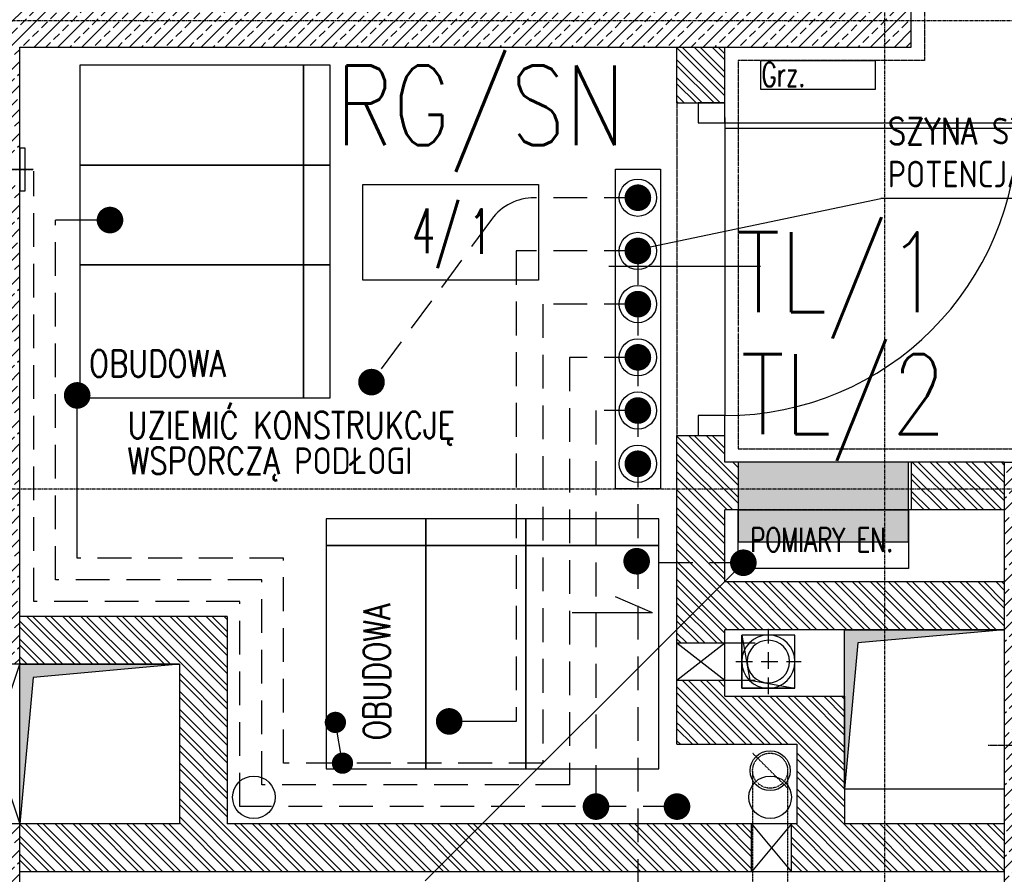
# Model space of a CAD drawing. Header units: inches. Extents: x 788 to 26783, y -4103 to 21.
# Tile 56 of 101: x 21491 to 21861, y -3323 to -3001. Entities that reach past the tile are written whole.
import ezdxf
from ezdxf.enums import TextEntityAlignment as Align

# ---------------------------------------------------------------- set-up
doc = ezdxf.new("R2010")
doc.units = ezdxf.units.IN
doc.header["$MEASUREMENT"] = 0
for name, pattern in [('CENTER', [2, 1.25, -0.25, 0.25, -0.25]), ('DASHDOT', [1, 0.5, -0.25, 0, -0.25]), ('DASHED', [0.75, 0.5, -0.25]), ('DASHED2', [0.375, 0.25, -0.125]), ('DIVIDE', [31.75, 12.7, -6.35, 0, -6.35, 0, -6.35]), ('HIDDEN', [9.525, 6.35, -3.175])]:
    doc.linetypes.add(name, pattern=pattern)
for name, color, linetype in [('Drz---drzwi', 5, 'Continuous'), ('E135', 6, 'Continuous'), ('E35', 6, 'Continuous'), ('E50', 3, 'Continuous'), ('Ins-co', 2, 'Continuous'), ('Ins-el', 232, 'Continuous'), ('Ins-el-opis', 232, 'Continuous'), ('Ins-went', 141, 'Continuous'), ('m-went-wywiew', 1, 'Continuous'), ('Opis-pom', 6, 'Continuous'), ('Opis_pom_ramka', 6, 'Continuous'), ('Os-osie glowne', 1, 'CENTER'), ('Sc-beton', 7, 'Continuous'), ('Sc-beton-hatch', 86, 'Continuous'), ('Sc-cegla pustak', 42, 'Continuous'), ('Sc-cegla pustak-hatch', 8, 'Continuous'), ('Sc-nadproza kon', 5, 'DASHED2'), ('Suf-widok', 8, 'Continuous'), ('W-idok', 8, 'Continuous'), ('W-idok nad', 5, 'DASHED2'), ('W-otwor-strop', 1, 'Continuous'), ('W-otwor-strop-nad', 126, 'DASHED2'), ('W-przebicia-ściany', 223, 'Continuous')]:
    doc.layers.add(name, color=color, linetype=linetype)
doc.styles.add('KA wymiar', font='romans.shx', dxfattribs={"width": 0.6})
doc.styles.add('ROMANS', font='romans', dxfattribs={"width": 0.85})
pattern_1 = [(45, (-29453.0206, 59998.92), (-4.49012806, 4.49012806), []), (45, (-29448.5305, 59998.92), (-4.49012806, 4.49012806), [3.175, -1.5875])]
pattern_2 = [(135, (-29453.0206, 59998.92), (-3.36759605, -3.36759605), []), (135, (-29453.0206, 60001.165), (-3.36759605, -3.36759605), [])]

# ---------------------------------------------------------------- blocks, each defined once
blk = doc.blocks.new('_KFJHKGJKHUJ')
at = {"ltscale": 7}
for p, q in [((10, -7.5), (120, -7.5)), ((10, -9.5), (119.98, -9.5)), ((23.36, -61.5), (-33.64, -61.5))]:
    blk.add_line(p, q, dxfattribs=at)
for points in [[(0, 0), (0, -7.5), (10, -7.5), (10, 0)], [(0, -117.5), (0, -125), (10, -125), (10, -117.5)]]:
    blk.add_lwpolyline(points, close=True, dxfattribs=at)
blk.add_lwpolyline([(10, -5.5), (10, -117.5)], dxfattribs=at)
blk.add_arc((10, -7.5), 110, 270, 0)
blk = doc.blocks.new('_adfigjdfljflh')
at = {"layer": 'W-idok'}
for p, q in [((-121.58, 0.41), (-119.58, 0.41)), ((-119.58, 0.41), (-119.58, -12.59)), ((-7.58, 0.41), (-9.58, 0.41)), ((-9.58, 0.41), (-9.58, -12.59)), ((-64.58, -50.39), (-64.58, -9.59)), ((-119.58, -12.59), (-119.58, -15.09)), ((-109.58, -12.59), (-119.58, -12.59)), ((-119.28, -14.79), (-119.28, -12.89)), ((-119.28, -12.89), (-109.88, -12.89)), ((-117.58, -14.79), (-119.28, -14.79)), ((-117.58, -15.09), (-117.58, -14.79)), ((-109.88, -12.89), (-109.88, -22.29)), ((-109.58, -22.59), (-109.58, -12.59)), ((-19.58, -12.59), (-19.58, -25.49)), ((-9.58, -12.59), (-19.58, -12.59)), ((-19.28, -25.19), (-19.28, -12.89)), ((-19.28, -12.89), (-9.88, -12.89)), ((-9.88, -14.79), (-11.58, -14.79)), ((-11.58, -14.79), (-11.58, -15.09)), ((-9.88, -12.89), (-9.88, -14.79)), ((-9.58, -15.09), (-9.58, -12.59)), ((-119.58, -15.09), (-117.58, -15.09)), ((-11.58, -15.09), (-9.58, -15.09)), ((-109.88, -19.59), (-163.08, -19.59)), ((-109.88, -20.69), (-159.58, -20.69)), ((-159.58, -20.69), (-159.58, -31.09)), ((-19.58, -19.59), (-109.58, -19.59)), ((-109.58, -19.59), (-19.58, -19.59)), ((-19.58, -20.69), (-109.58, -20.69)), ((-19.28, -19.59), (-7.58, -19.59)), ((-9.58, -20.69), (-19.28, -20.69)), ((-9.58, -31.09), (-9.58, -20.69)), ((1.92, -47.59), (1.92, -19.59)), ((-149.08, -23.29), (-159.08, -23.29)), ((-159.08, -23.29), (-159.08, -26.79)), ((-158.98, -23.39), (-149.08, -23.39)), ((-158.98, -26.69), (-158.98, -23.39)), ((-149.08, -23.39), (-149.08, -23.29)), ((-117.58, -22.29), (-117.58, -22.59)), ((-109.88, -22.29), (-117.58, -22.29)), ((-117.58, -22.59), (-109.58, -22.59)), ((-64.58, -23.29), (-113.08, -23.29)), ((-113.08, -23.29), (-113.08, -26.79)), ((-64.58, -24.16), (-113.08, -24.16)), ((-64.58, -25.04), (-113.08, -25.04)), ((-64.58, -26.79), (-64.58, -23.29)), ((-19.58, -25.49), (-18.18, -25.49)), ((-17.88, -25.19), (-19.28, -25.19)), ((-18.18, -25.49), (-18.18, -31.09)), ((-17.88, -30.79), (-17.88, -25.19)), ((-159.08, -26.79), (-149.08, -26.79)), ((-149.08, -27.29), (-159.08, -27.29)), ((-159.08, -27.29), (-159.08, -30.79)), ((-149.08, -26.69), (-158.98, -26.69)), ((-158.98, -27.39), (-149.08, -27.39)), ((-158.98, -30.69), (-158.98, -27.39)), ((-149.08, -26.79), (-149.08, -26.69)), ((-149.08, -27.39), (-149.08, -27.29)), ((-64.58, -25.91), (-113.08, -25.91)), ((-113.08, -26.79), (-64.58, -26.79)), ((-19.58, -27.29), (-68.08, -27.29)), ((-68.08, -27.29), (-68.08, -30.79)), ((-19.58, -28.16), (-68.08, -28.16)), ((-19.58, -29.04), (-68.08, -29.04)), ((-19.58, -30.79), (-19.58, -27.29)), ((-159.58, -31.09), (-18.18, -31.09)), ((-159.08, -30.79), (-149.08, -30.79)), ((-149.08, -30.69), (-158.98, -30.69)), ((-149.08, -30.79), (-149.08, -30.69)), ((-19.58, -29.91), (-68.08, -29.91)), ((-68.08, -30.79), (-19.58, -30.79)), ((-18.18, -31.09), (-17.58, -31.09)), ((-17.58, -30.79), (-17.88, -30.79)), ((-17.58, -31.09), (-17.58, -30.79)), ((-17.58, -31.09), (-9.58, -31.09)), ((-4.58, -32.59), (-4.58, -33.59)), ((0.42, -32.59), (-4.58, -32.59)), ((0.42, -33.59), (0.42, -32.59)), ((1.92, -32.59), (0.42, -32.59)), ((0.42, -32.59), (0.42, -33.59)), ((1.92, -33.59), (1.92, -32.59)), ((-19.58, -34.09), (-158.58, -34.09)), ((-158.58, -34.09), (-158.58, -44.39)), ((-148.08, -34.59), (-158.08, -34.59)), ((-158.08, -34.59), (-158.08, -38.09)), ((-157.98, -34.69), (-148.08, -34.69)), ((-157.98, -37.99), (-157.98, -34.69)), ((-148.08, -34.69), (-148.08, -34.59)), ((-19.58, -34.59), (-68.08, -34.59)), ((-68.08, -34.59), (-68.08, -38.09)), ((-19.58, -35.46), (-68.08, -35.46)), ((-19.58, -36.34), (-68.08, -36.34)), ((-19.58, -34.59), (-19.58, -34.09)), ((-17.43, -34.29), (-19.58, -34.29)), ((-19.58, -34.29), (-19.58, -47.09)), ((-19.58, -38.09), (-19.58, -34.59)), ((-19.28, -34.59), (-17.43, -34.59)), ((-19.28, -46.79), (-19.28, -34.59)), ((-17.43, -34.59), (-17.43, -34.29)), ((-4.58, -33.59), (0.42, -33.59)), ((-0.58, -33.59), (-3.58, -33.59)), ((-3.58, -33.59), (-3.58, -60.39)), ((-0.58, -69.59), (-0.58, -33.59)), ((0.42, -33.59), (1.92, -33.59)), ((-158.08, -38.09), (-148.08, -38.09)), ((-148.08, -38.59), (-158.08, -38.59)), ((-158.08, -38.59), (-158.08, -42.09)), ((-148.08, -37.99), (-157.98, -37.99)), ((-157.98, -38.69), (-148.08, -38.69)), ((-157.98, -41.99), (-157.98, -38.69)), ((-148.08, -38.09), (-148.08, -37.99)), ((-148.08, -38.69), (-148.08, -38.59)), ((-64.58, -38.59), (-113.08, -38.59)), ((-113.08, -38.59), (-113.08, -42.09)), ((-64.58, -39.46), (-113.08, -39.46)), ((-64.58, -40.34), (-113.08, -40.34)), ((-19.58, -37.21), (-68.08, -37.21)), ((-68.08, -38.09), (-19.58, -38.09)), ((-64.58, -42.09), (-64.58, -38.59)), ((-19.58, -44.24), (-19.58, -38.09)), ((-158.58, -44.39), (-109.88, -44.39)), ((-158.08, -42.09), (-148.08, -42.09)), ((-148.08, -41.99), (-157.98, -41.99)), ((-148.08, -42.09), (-148.08, -41.99)), ((-109.88, -44.39), (-128.58, -44.39)), ((-128.58, -44.39), (-128.58, -94.79)), ((-64.58, -41.21), (-113.08, -41.21)), ((-113.08, -42.09), (-64.58, -42.09)), ((-109.58, -42.29), (-111.73, -42.29)), ((-111.73, -42.29), (-111.73, -42.59)), ((-111.73, -42.59), (-109.88, -42.59)), ((-109.88, -42.59), (-109.88, -46.79)), ((-109.58, -47.09), (-109.58, -42.29)), ((-19.58, -44.24), (-109.58, -44.24)), ((-12.58, -44.39), (-19.28, -44.39)), ((-12.58, -72.59), (-12.58, -44.39)), ((-109.88, -46.79), (-125.88, -46.79)), ((-125.88, -46.79), (-125.88, -187.39)), ((-125.58, -47.09), (-109.58, -47.09)), ((-125.58, -187.09), (-125.58, -47.09)), ((-19.58, -47.09), (-15.58, -47.09)), ((-15.58, -46.79), (-19.28, -46.79)), ((-15.28, -46.79), (-15.58, -46.79)), ((-15.58, -46.79), (-15.58, -47.09)), ((-15.58, -47.09), (-15.58, -46.79)), ((-15.58, -47.09), (-15.58, -187.09)), ((-15.28, -187.39), (-15.28, -46.79)), ((-162.08, -49.59), (-163.08, -49.59)), ((-163.08, -49.59), (-163.08, -59.59)), ((-162.08, -59.59), (-162.08, -49.59)), ((-156.08, -51.09), (-162.08, -51.09)), ((-162.08, -51.09), (-162.08, -58.09)), ((-156.08, -58.09), (-156.08, -51.09)), ((1.92, -84.59), (1.92, -48.59)), ((-162.08, -58.09), (-156.08, -58.09)), ((-163.08, -59.59), (-162.08, -59.59)), ((-3.58, -60.39), (-3.58, -69.59)), ((-4.58, -69.59), (-4.58, -70.59)), ((0.42, -69.59), (-4.58, -69.59)), ((-3.58, -69.59), (-0.58, -69.59)), ((0.42, -70.59), (0.42, -69.59)), ((1.92, -69.59), (0.42, -69.59)), ((0.42, -69.59), (0.42, -70.59)), ((1.92, -70.59), (1.92, -69.59)), ((-119.08, -73.19), (-119.08, -88.99)), ((-24.08, -73.19), (-24.08, -88.99)), ((-18.18, -72.59), (-18.18, -92.59)), ((-15.58, -72.59), (-18.18, -72.59)), ((-9.18, -72.59), (-15.28, -72.59)), ((-9.18, -92.59), (-9.18, -72.59)), ((-4.58, -70.59), (0.42, -70.59)), ((0.42, -70.59), (1.92, -70.59)), ((-128.58, -75.09), (-139.68, -75.09)), ((-139.68, -75.09), (-139.68, -75.39)), ((-139.68, -75.39), (-128.58, -75.39)), ((-137.55, -77.19), (-139.08, -77.19)), ((-139.08, -77.19), (-139.08, -84.99)), ((-136.78, -75.39), (-138.28, -75.39)), ((-138.28, -75.39), (-138.28, -75.59)), ((-138.28, -75.59), (-136.78, -75.59)), ((-136.78, -75.59), (-138.28, -75.59)), ((-138.28, -75.59), (-138.28, -77.19)), ((-136.78, -77.19), (-137.55, -77.19)), ((-128.58, -75.39), (-136.78, -75.39)), ((-136.78, -75.39), (-136.78, -86.79)), ((-3.48, -75.09), (-9.18, -75.09)), ((-9.18, -75.39), (-3.48, -75.39)), ((-6.38, -75.39), (-9.18, -75.39)), ((-4.88, -75.39), (-6.38, -75.39)), ((-6.38, -86.79), (-6.38, -75.39)), ((-6.38, -75.59), (-4.88, -75.59)), ((-4.88, -75.59), (-6.38, -75.59)), ((-5.6, -77.19), (-6.38, -77.19)), ((-4.08, -77.19), (-5.6, -77.19)), ((-4.88, -75.59), (-4.88, -75.39)), ((-4.88, -77.19), (-4.88, -75.59)), ((-4.08, -84.99), (-4.08, -77.19)), ((-3.48, -75.39), (-3.48, -75.09)), ((-95.08, -81.09), (-143.08, -81.09)), ((-0.08, -81.09), (-48.08, -81.09)), ((-139.08, -84.99), (-137.55, -84.99)), ((-138.28, -84.99), (-138.28, -86.59)), ((-137.55, -84.99), (-136.78, -84.99)), ((-6.38, -84.99), (-5.6, -84.99)), ((-5.6, -84.99), (-4.08, -84.99)), ((-4.88, -86.59), (-4.88, -84.99)), ((-128.58, -86.79), (-139.68, -86.79)), ((-139.68, -86.79), (-139.68, -87.09)), ((-139.68, -87.09), (-128.58, -87.09)), ((-138.28, -86.59), (-136.78, -86.59)), ((-136.78, -86.59), (-138.28, -86.59)), ((-138.28, -86.59), (-138.28, -86.79)), ((-138.28, -86.79), (-136.78, -86.79)), ((-136.78, -86.79), (-128.58, -86.79)), ((-3.48, -86.79), (-9.18, -86.79)), ((-9.18, -86.79), (-6.38, -86.79)), ((-9.18, -87.09), (-3.48, -87.09)), ((-6.38, -86.59), (-4.88, -86.59)), ((-4.88, -86.59), (-6.38, -86.59)), ((-6.38, -86.79), (-4.88, -86.79)), ((-4.88, -86.79), (-4.88, -86.59)), ((-3.48, -87.09), (-3.48, -86.79)), ((1.92, -92.59), (1.92, -85.59)), ((-155.58, -93.54), (-163.08, -93.54)), ((-155.58, -118.64), (-155.58, -93.54)), ((-133.23, -94.79), (-133.23, -95.09)), ((-127.43, -94.79), (-133.23, -94.79)), ((-133.23, -95.09), (-127.73, -95.09)), ((-128.58, -94.59), (-132.88, -94.59)), ((-132.88, -94.59), (-132.88, -94.79)), ((-132.88, -95.09), (-132.88, -101.59)), ((-129.08, -95.09), (-132.88, -95.09)), ((-128.58, -95.09), (-129.08, -95.09)), ((-129.08, -95.09), (-129.08, -100.09)), ((-128.58, -95.09), (-128.58, -100.09)), ((-127.73, -95.09), (-127.73, -117.09)), ((-127.43, -117.39), (-127.43, -94.79)), ((-18.18, -92.59), (-15.58, -92.59)), ((-15.28, -92.59), (-9.18, -92.59)), ((-7.93, -94.79), (-13.73, -94.79)), ((-13.73, -94.79), (-13.73, -117.39)), ((-13.43, -95.09), (-7.93, -95.09)), ((-13.43, -117.09), (-13.43, -95.09)), ((-12.58, -94.79), (-12.58, -92.59)), ((-8.28, -94.59), (-12.58, -94.59)), ((-12.08, -95.09), (-12.58, -95.09)), ((-12.58, -100.09), (-12.58, -95.09)), ((-8.28, -95.09), (-12.08, -95.09)), ((-12.08, -100.09), (-12.08, -95.09)), ((-8.28, -94.79), (-8.28, -94.59)), ((-8.28, -101.59), (-8.28, -95.09)), ((-7.93, -95.09), (-7.93, -94.79)), ((-4.58, -92.59), (-5.38, -92.59)), ((-5.38, -92.59), (-5.38, -119.59)), ((-4.58, -119.59), (-4.58, -92.59)), ((1.92, -92.59), (-4.58, -92.59)), ((-4.58, -92.59), (-4.58, -119.59)), ((1.92, -119.59), (1.92, -92.59)), ((-135.78, -96.29), (-155.58, -96.29)), ((-155.58, -96.29), (-155.58, -115.64)), ((-135.78, -115.64), (-135.78, -96.29)), ((-0.48, -99.79), (-1.48, -99.79)), ((-1.48, -99.79), (-1.48, -127.29)), ((-0.48, -127.29), (-0.48, -99.79)), ((-135.78, -102.34), (-135.78, -109.84)), ((-135.08, -102.34), (-135.78, -102.34)), ((-135.08, -105.59), (-135.08, -102.34)), ((-132.88, -101.59), (-129.18, -101.59)), ((-129.18, -101.89), (-131.98, -101.89)), ((-131.98, -101.89), (-131.98, -105.29)), ((-127.98, -100.09), (-129.18, -100.09)), ((-129.18, -100.09), (-129.18, -112.09)), ((-129.18, -110.29), (-129.18, -101.89)), ((-127.73, -100.09), (-127.98, -100.09)), ((-127.98, -100.09), (-127.98, -112.09)), ((-127.98, -112.09), (-127.98, -100.09)), ((-13.18, -100.09), (-13.43, -100.09)), ((-13.18, -112.09), (-13.18, -100.09)), ((-13.18, -100.09), (-13.18, -112.09)), ((-11.98, -100.09), (-13.18, -100.09)), ((-11.98, -112.09), (-11.98, -100.09)), ((-11.98, -101.59), (-8.28, -101.59)), ((-9.18, -101.89), (-11.98, -101.89)), ((-11.98, -101.89), (-11.98, -110.29)), ((-9.18, -105.29), (-9.18, -101.89)), ((-5.38, -102.34), (-6.08, -102.34)), ((-6.08, -102.34), (-6.08, -105.59)), ((-5.38, -109.84), (-5.38, -102.34)), ((-129.58, -105.59), (-135.08, -105.59)), ((-135.08, -106.59), (-129.58, -106.59)), ((-135.08, -109.84), (-135.08, -106.59)), ((-131.98, -105.29), (-129.58, -105.29)), ((-129.58, -106.89), (-131.98, -106.89)), ((-131.98, -106.89), (-131.98, -110.29)), ((-129.58, -105.29), (-129.58, -106.89)), ((-129.58, -106.59), (-129.58, -105.59)), ((-11.58, -105.29), (-9.18, -105.29)), ((-11.58, -106.89), (-11.58, -105.29)), ((-6.08, -105.59), (-11.58, -105.59)), ((-11.58, -105.59), (-11.58, -106.59)), ((-11.58, -106.59), (-6.08, -106.59)), ((-9.18, -106.89), (-11.58, -106.89)), ((-9.18, -110.29), (-9.18, -106.89)), ((-6.08, -106.59), (-6.08, -109.84)), ((-135.78, -109.84), (-135.08, -109.84)), ((-132.88, -110.59), (-132.88, -117.09)), ((-129.18, -110.59), (-132.88, -110.59)), ((-131.98, -110.29), (-129.18, -110.29)), ((-11.98, -110.29), (-9.18, -110.29)), ((-8.28, -110.59), (-11.98, -110.59)), ((-8.28, -117.09), (-8.28, -110.59)), ((-6.08, -109.84), (-5.38, -109.84)), ((-143.58, -112.99), (-143.58, -184.19)), ((-129.18, -112.09), (-127.98, -112.09)), ((-129.08, -112.09), (-129.08, -117.09)), ((-128.58, -112.09), (-128.58, -117.09)), ((-127.98, -112.09), (-127.73, -112.09)), ((-13.43, -112.09), (-13.18, -112.09)), ((-13.18, -112.09), (-11.98, -112.09)), ((-12.58, -117.09), (-12.58, -112.09)), ((-12.08, -117.09), (-12.08, -112.09)), ((-155.58, -115.64), (-135.78, -115.64)), ((-135.78, -115.64), (-155.58, -115.64)), ((-155.58, -115.64), (-155.58, -115.89)), ((-155.58, -115.89), (-135.78, -115.89)), ((-147.33, -115.89), (-147.33, -116.59)), ((-139.83, -115.89), (-147.33, -115.89)), ((-147.33, -116.59), (-144.08, -116.59)), ((-144.08, -116.59), (-144.08, -122.09)), ((-143.08, -122.09), (-143.08, -116.59)), ((-143.08, -116.59), (-139.83, -116.59)), ((-139.83, -116.59), (-139.83, -115.89)), ((-135.78, -115.89), (-135.78, -115.64)), ((-135.38, -115.34), (-135.38, -120.34)), ((-135.28, -115.34), (-135.38, -115.34)), ((-135.28, -120.24), (-135.28, -115.34)), ((-133.23, -117.09), (-133.23, -117.39)), ((-127.73, -117.09), (-133.23, -117.09)), ((-133.23, -117.39), (-127.43, -117.39)), ((-132.88, -117.09), (-129.08, -117.09)), ((-132.88, -117.39), (-132.88, -117.59)), ((-132.88, -117.59), (-128.58, -117.59)), ((-129.08, -117.09), (-128.58, -117.09)), ((-128.58, -117.39), (-128.58, -190.09)), ((-13.73, -117.39), (-7.93, -117.39)), ((-7.93, -117.09), (-13.43, -117.09)), ((-12.58, -117.09), (-12.08, -117.09)), ((-12.58, -190.09), (-12.58, -117.39)), ((-12.58, -117.59), (-8.28, -117.59)), ((-12.08, -117.09), (-8.28, -117.09)), ((-8.28, -117.59), (-8.28, -117.39)), ((-7.93, -117.39), (-7.93, -117.09)), ((-163.08, -118.64), (-155.58, -118.64)), ((-148.58, -119.59), (-148.58, -129.09)), ((-144.58, -119.59), (-148.58, -119.59)), ((-144.58, -122.59), (-144.58, -119.59)), ((-144.08, -122.09), (-143.08, -122.09)), ((-143.58, -122.09), (-143.58, -170.09)), ((-142.58, -119.59), (-142.58, -122.59)), ((-138.58, -119.59), (-142.58, -119.59)), ((-138.58, -129.09), (-138.58, -119.59)), ((-135.38, -120.34), (-131.18, -120.34)), ((-131.18, -120.24), (-135.28, -120.24)), ((-131.13, -120.34), (-131.23, -120.34)), ((-131.23, -120.34), (-131.23, -176.84)), ((-131.18, -120.34), (-131.18, -120.24)), ((-131.13, -176.84), (-131.13, -120.34)), ((-5.38, -119.59), (-4.58, -119.59)), ((-4.58, -119.59), (-1.48, -119.59)), ((-3.68, -120.09), (-4.18, -120.09)), ((-4.18, -120.09), (-4.18, -127.29)), ((-3.68, -127.29), (-3.68, -120.09)), ((-0.48, -119.59), (1.92, -119.59)), ((-148.58, -123.59), (-154.78, -123.59)), ((-154.78, -123.59), (-154.78, -173.59)), ((-142.58, -122.59), (-144.58, -122.59)), ((-133.98, -123.59), (-138.58, -123.59)), ((-133.98, -173.59), (-133.98, -123.59)), ((-148.58, -129.09), (-148.48, -129.09)), ((-138.68, -127.59), (-148.48, -127.59)), ((-148.48, -127.59), (-148.48, -164.59)), ((-147.48, -126.09), (-147.48, -127.59)), ((-139.68, -126.09), (-147.48, -126.09)), ((-139.68, -127.59), (-139.68, -126.09)), ((-138.68, -164.59), (-138.68, -127.59)), ((-138.68, -129.09), (-138.58, -129.09)), ((-11.38, -127.29), (-11.98, -127.29)), ((-11.98, -127.29), (-11.98, -146.79)), ((-11.38, -146.79), (-11.38, -127.29)), ((-0.48, -127.29), (-11.38, -127.29)), ((-11.38, -127.29), (-11.38, -146.79)), ((-1.48, -127.29), (-0.48, -127.29)), ((-0.48, -127.29), (-1.48, -127.29)), ((-1.48, -127.29), (-1.48, -146.79)), ((-0.48, -146.79), (-0.48, -127.29)), ((-0.48, -146.79), (-0.48, -127.29)), ((-7.08, -130.09), (-7.08, -130.85)), ((-5.08, -130.09), (-7.08, -130.09)), ((-7.08, -130.85), (-7.08, -133.02)), ((-7.08, -133.02), (-7.08, -136.26)), ((-5.08, -130.85), (-5.08, -130.09)), ((-5.08, -133.02), (-5.08, -130.85)), ((-5.08, -136.26), (-5.08, -133.02)), ((-7.08, -136.26), (-7.08, -140.09)), ((-5.08, -140.09), (-5.08, -136.26)), ((-11.98, -138.09), (-12.58, -138.09)), ((-7.08, -140.09), (-7.08, -143.92)), ((-5.08, -143.92), (-5.08, -140.09)), ((0.93, -138.09), (-0.48, -138.09)), ((0.93, -142.09), (0.93, -138.09)), ((0.93, -138.09), (0.93, -142.09)), ((1.91, -138.09), (0.93, -138.09)), ((1.91, -142.09), (1.91, -138.09)), ((-12.58, -142.09), (-11.98, -142.09)), ((-7.08, -143.92), (-7.08, -147.16)), ((-5.08, -147.16), (-5.08, -143.92)), ((-0.48, -142.09), (0.93, -142.09)), ((0.93, -142.09), (1.91, -142.09)), ((-151.48, -146.09), (-135.68, -146.09)), ((-133.68, -148.59), (-133.98, -147.08)), ((-11.98, -146.79), (-11.38, -146.79)), ((-11.38, -146.79), (-7.08, -146.79)), ((-7.08, -147.16), (-7.08, -149.33)), ((-5.08, -146.79), (-0.48, -146.79)), ((-5.08, -149.33), (-5.08, -147.16)), ((-4.18, -146.79), (-4.18, -157.09)), ((-3.68, -157.09), (-3.68, -146.79)), ((-1.48, -146.79), (-0.48, -146.79)), ((-169.08, -148.59), (-129.78, -148.59)), ((-133.98, -150.1), (-133.68, -148.59)), ((-7.08, -149.33), (-7.08, -150.09)), ((-7.08, -150.09), (-5.08, -150.09)), ((-5.08, -150.09), (-5.08, -149.33)), ((-0.18, -157.09), (-7.68, -157.09)), ((-7.68, -157.09), (-7.68, -172.09)), ((-4.18, -157.09), (-3.68, -157.09)), ((-0.18, -172.09), (-0.18, -157.09)), ((-148.48, -164.59), (-138.68, -164.59)), ((-147.48, -164.59), (-147.48, -166.09)), ((-147.48, -166.09), (-139.68, -166.09)), ((-139.68, -166.09), (-139.68, -164.59)), ((-138.58, -168.09), (-148.58, -168.09)), ((-148.58, -168.09), (-148.58, -177.59)), ((-138.58, -177.59), (-138.58, -168.09)), ((-154.78, -173.59), (-148.58, -173.59)), ((-138.58, -173.59), (-133.98, -173.59)), ((-7.68, -172.09), (-0.18, -172.09)), ((-148.58, -177.59), (-144.58, -177.59)), ((-144.58, -174.59), (-142.58, -174.59)), ((-144.58, -177.59), (-144.58, -174.59)), ((-143.08, -175.09), (-144.08, -175.09)), ((-144.08, -175.09), (-144.08, -180.59)), ((-143.08, -180.59), (-143.08, -175.09)), ((-142.58, -174.59), (-142.58, -177.59)), ((-142.58, -177.59), (-138.58, -177.59)), ((-135.38, -176.84), (-135.38, -181.84)), ((-131.18, -176.84), (-135.38, -176.84)), ((-135.28, -181.84), (-135.28, -176.94)), ((-135.28, -176.94), (-131.18, -176.94)), ((-131.23, -176.84), (-131.13, -176.84)), ((-131.18, -176.94), (-131.18, -176.84)), ((-162.83, -181.29), (-163.08, -181.29)), ((-163.08, -181.29), (-162.83, -181.29)), ((-162.83, -186.89), (-162.83, -181.29)), ((-155.58, -181.29), (-155.58, -181.54)), ((-135.58, -181.29), (-155.58, -181.29)), ((-144.08, -180.59), (-147.33, -180.59)), ((-147.33, -180.59), (-147.33, -181.29)), ((-147.33, -181.29), (-139.83, -181.29)), ((-139.83, -180.59), (-143.08, -180.59)), ((-139.83, -181.29), (-139.83, -180.59)), ((-135.58, -181.54), (-135.58, -181.29)), ((-162.83, -181.89), (-162.83, -186.89)), ((-155.58, -181.89), (-162.83, -181.89)), ((-155.58, -181.54), (-155.58, -186.89)), ((-135.58, -181.54), (-155.58, -181.54)), ((-155.58, -181.54), (-135.58, -181.54)), ((-135.58, -186.89), (-135.58, -181.54)), ((-135.38, -181.84), (-135.28, -181.84)), ((-163.08, -186.89), (-162.83, -186.89)), ((-162.83, -186.89), (-155.58, -186.89)), ((-155.58, -186.89), (-135.58, -186.89)), ((-125.88, -187.39), (-15.28, -187.39)), ((-15.58, -187.09), (-125.58, -187.09)), ((-128.58, -190.09), (-12.58, -190.09))]:
    blk.add_line(p, q, dxfattribs=at)
at = {"layer": 'W-idok', "linetype": 'DASHDOT', "ltscale": 0.5}
for p, q in [((-70.58, 0.1), (-70.58, -220.59)), ((27.92, -106.09), (-189.08, -106.09))]:
    blk.add_line(p, q, dxfattribs=at)
blk = doc.blocks.new('_opis_pom_metka')
at = {"layer": 'Opis_pom_ramka'}
blk.add_lwpolyline([(-33.13, 0), (32.87, 0), (32.87, -36), (-33.13, -36)], close=True, dxfattribs=at)
at = {"style": 'KA wymiar', "width": 0.6}
blk.add_attdef('KO/', text='', height=16.8, dxfattribs=at).set_placement((3.45, -25.87), align=Align.RIGHT)
blk.add_attdef('NR', (3.8, -26.16), '', height=16.8, dxfattribs=at)
blk = doc.blocks.new('_vxkdjhgkljhkgjhk')
for q in [(14.01, 6.02), (30.24, 0)]:
    blk.add_line((0, 0), q)
blk = doc.blocks.new('W160')
at = {"layer": 'm-went-wywiew', "color": 254, "linetype": 'HIDDEN'}
for p, q in [((-141996.39, 41106.12), (-141996.39, 41081.57)), ((-142008.66, 41093.85), (-141984.11, 41093.85))]:
    blk.add_line(p, q, dxfattribs=at)
at = {"layer": 'm-went-wywiew', "color": 254}
blk.add_circle((-141996.39, 41093.85), 10, dxfattribs=at)
at = {"layer": 'm-went-wywiew'}
blk.add_circle((-141996.39, 41093.85), 8, dxfattribs=at)

msp = doc.modelspace()

# ---------------------------------------------------------------- hatches: boundary and pattern name
at = {"layer": 'E50'}
msp.add_hatch(color=256, dxfattribs=at).paths.add_polyline_path([(21824.53, -3197.59), (21824.53, -3167.59), (21760.53, -3167.59), (21760.53, -3197.59)])
at = {"layer": 'Sc-beton-hatch'}
h = msp.add_hatch(dxfattribs=at)
h.set_pattern_fill('ANSI33', color=256, style=0)
h.set_pattern_definition(pattern_1)
h.paths.add_polyline_path([(21825.53, -2981.59), (21815.53, -2981.59), (21815.53, -3001.59), (21825.53, -3001.59)])
h.paths.add_polyline_path([(21825.53, -3001.59), (21815.53, -3001.59), (21815.53, -3011.59), (21825.53, -3011.59)])
h.paths.add_polyline_path([(21815.53, -3001.59), (21480.53, -3001.59), (21480.53, -3051.59), (21490.53, -3051.59), (21490.53, -3049.59), (21490.53, -3011.59), (21815.53, -3011.59)])
h.paths.add_polyline_path([(21815.53, -2981.59), (21805.53, -2981.59), (21805.53, -2991.59), (21490.53, -2991.59), (21480.53, -2991.59), (21480.53, -3001.59), (21815.53, -3001.59)])
h.paths.add_polyline_path([(21480.53, -2991.59), (21470.53, -2991.59), (21470.53, -3001.59), (21480.53, -3001.59)])
h.paths.add_polyline_path([(21480.53, -3001.59), (21470.53, -3001.59), (21470.53, -3051.59), (21480.53, -3051.59)])
h = msp.add_hatch(dxfattribs=at)
h.set_pattern_fill('ANSI33', color=256, style=0)
h.set_pattern_definition(pattern_1)
h.paths.add_polyline_path([(21480.53, -3177.59), (21490.53, -3177.59), (21490.53, -3063.59), (21480.53, -3063.59)])
h.paths.add_polyline_path([(21480.53, -3063.59), (21470.53, -3063.59), (21470.53, -3177.59), (21480.53, -3177.59)])
h.paths.add_polyline_path([(21480.53, -3177.59), (21470.53, -3177.59), (21470.53, -3239.4), (21480.53, -3242.21)])
h.paths.add_polyline_path([(21480.53, -3242.21), (21485.41, -3243.59), (21490.53, -3243.59), (21490.53, -3177.59), (21480.53, -3177.59)])
h.paths.add_polyline_path([(21480.53, -3243.59), (21480.53, -3242.21), (21470.53, -3239.4), (21470.53, -3243.59)])
h.paths.add_polyline_path([(21472.07, -3189.85), (21488.99, -3189.85), (21488.99, -3207.1), (21472.07, -3207.1)], flags=9)
h = msp.add_hatch(dxfattribs=at)
h.set_pattern_fill('ANSI33', color=256, style=0)
h.set_pattern_definition(pattern_1)
h.paths.add_polyline_path([(21880.53, -3274.09), (21860.53, -3274.09), (21860.53, -3290.59), (21860.53, -3336.59), (21880.53, -3336.59)])
h.paths.add_polyline_path([(21860.53, -3274.09), (21880.53, -3274.09), (21880.53, -3187.59), (21922.03, -3187.59), (21922.03, -3177.59), (21860.53, -3177.59)])
h.paths.add_polyline_path([(21860.53, -3167.59), (21860.53, -3177.59), (21922.03, -3177.59), (21922.03, -3167.59)])
h.paths.add_polyline_path([(21862.07, -3189.85), (21878.99, -3189.85), (21878.99, -3207.1), (21862.07, -3207.1)], flags=24)
h = msp.add_hatch(dxfattribs=at)
h.set_pattern_fill('ANSI33', color=256, style=0)
h.set_pattern_definition(pattern_1)
h.paths.add_polyline_path([(21480.53, -3303.59), (21470.53, -3303.59), (21470.53, -3481.59), (21480.53, -3481.59)])
h.paths.add_polyline_path([(21480.53, -3481.59), (21610.53, -3481.59), (21610.53, -3471.59), (21490.53, -3471.59), (21490.53, -3303.59), (21480.53, -3303.59)])
h.paths.add_polyline_path([(21470.53, -3491.59), (21480.53, -3491.59), (21480.53, -3481.59), (21470.53, -3481.59)])
h.paths.add_polyline_path([(21480.53, -3481.59), (21480.53, -3491.59), (21610.53, -3491.59), (21610.53, -3481.59)])
at = {"layer": 'Sc-cegla pustak-hatch'}
h = msp.add_hatch(dxfattribs=at)
h.set_pattern_fill('ANSI32', color=256, scale=0.5, angle=90, style=0)
h.set_pattern_definition(pattern_2)
h.paths.add_polyline_path([(21755.53, -3032.59), (21755.53, -3011.59), (21737.53, -3011.59), (21737.53, -3032.59)])
h = msp.add_hatch(dxfattribs=at)
h.set_pattern_fill('ANSI32', color=256, scale=0.5, angle=90, style=0)
h.set_pattern_definition(pattern_2)
h.paths.add_polyline_path([(21490.53, -3225.59), (21490.53, -3243.59), (21550.53, -3243.59), (21550.53, -3303.59), (21490.53, -3303.59), (21490.53, -3321.59), (21747.01, -3321.59), (21763.41, -3303.59), (21568.53, -3303.59), (21568.53, -3225.59)])
h.paths.add_polyline_path([(21747.01, -3321.59), (21765.53, -3321.59), (21765.53, -3303.59), (21763.41, -3303.59)], flags=17)
h.paths.add_polyline_path([(21815.53, -3321.59), (21815.53, -3303.59), (21800.53, -3303.59), (21800.53, -3255.59), (21755.53, -3255.59), (21755.53, -3249.59), (21737.53, -3249.59), (21737.53, -3266.29), (21752.29, -3273.59), (21782.53, -3273.59), (21782.53, -3303.59), (21780.53, -3303.59), (21780.53, -3321.59)])
h.paths.add_polyline_path([(21815.53, -3303.59), (21815.53, -3321.59), (21860.53, -3321.59), (21860.53, -3303.59)])
h.paths.add_polyline_path([(21737.53, -3235.59), (21755.53, -3235.59), (21755.53, -3230.59), (21769.45, -3230.59), (21737.53, -3204.13)])
h.paths.add_polyline_path([(21815.53, -3230.59), (21815.53, -3212.59), (21755.53, -3212.59), (21755.53, -3185.59), (21760.53, -3185.59), (21760.53, -3177.59), (21737.53, -3177.59), (21737.53, -3204.13), (21769.45, -3230.59)])
h.paths.add_polyline_path([(21815.53, -3212.59), (21815.53, -3230.59), (21860.53, -3230.59), (21860.53, -3212.59)])
h.paths.add_polyline_path([(21760.53, -3177.59), (21760.53, -3167.59), (21755.53, -3167.59), (21755.53, -3157.59), (21745.53, -3157.59), (21737.53, -3157.59), (21737.53, -3177.59)])
h.paths.add_polyline_path([(21860.53, -3177.59), (21860.53, -3167.59), (21825.53, -3167.59), (21825.53, -3177.59)])
h.paths.add_polyline_path([(21825.53, -3177.59), (21825.53, -3185.59), (21860.53, -3185.59), (21860.53, -3177.59)])
h.paths.add_polyline_path([(21570.82, -3320.56), (21570.82, -3304.62), (21588.07, -3304.62), (21588.07, -3320.56)], flags=24)
h.paths.add_polyline_path([(21551.56, -3262.71), (21567.49, -3262.71), (21567.49, -3279.96), (21551.56, -3279.96)], flags=24)
h.paths.add_polyline_path([(21751.57, -3262.71), (21768.49, -3262.71), (21768.49, -3279.96), (21751.57, -3279.96)], flags=24)
h.paths.add_polyline_path([(21738.56, -3189.85), (21754.49, -3189.85), (21754.49, -3207.1), (21738.56, -3207.1)], flags=24)
h.paths.add_polyline_path([(21796.13, -3216.05), (21796.13, -3199.13), (21813.38, -3199.13), (21813.38, -3216.05)], flags=24)
h.paths.add_polyline_path([(21796.13, -3233.03), (21796.13, -3217.09), (21813.38, -3217.09), (21813.38, -3233.03)], flags=9)
h = msp.add_hatch(dxfattribs=at)
h.set_pattern_fill('ANSI32', color=256, scale=0.5, angle=90, style=0)
h.set_pattern_definition(pattern_2)
h.paths.add_polyline_path([(21737.53, -3273.59), (21752.29, -3273.59), (21737.53, -3266.29)])
at = {"layer": 'W-otwor-strop'}
for points in [[(21800.53, -3290.59), (21800.53, -3230.59), (21860.53, -3230.59), (21805.53, -3235.59)], [(21490.53, -3303.59), (21490.53, -3243.59), (21550.53, -3243.59), (21495.53, -3248.59)]]:
    msp.add_hatch(color=256, dxfattribs=at).paths.add_polyline_path(points)

# ---------------------------------------------------------------- linework, layer by layer
at = {"layer": 'E135'}
msp.add_line((21762.47, -3205.43), (21642.93, -3324.97), dxfattribs=at)
at = {"layer": 'E35', "linetype": 'Continuous'}
msp.add_line((21720.33, -3088.22), (21814.16, -3068.46), dxfattribs=at)
at = {"layer": 'E35'}
msp.add_line((21912.49, -3068.46), (21814.16, -3068.46), dxfattribs=at)
for points in [[(21597.16, -3055.92), (21597.16, -3018.42), (21513.16, -3018.42), (21513.16, -3055.92)], [(21607.16, -3055.92), (21607.16, -3018.42), (21597.16, -3018.42), (21597.16, -3055.92)], [(21597.16, -3093.42), (21597.16, -3055.92), (21513.16, -3055.92), (21513.16, -3093.42)], [(21607.16, -3093.42), (21607.16, -3055.92), (21597.16, -3055.92), (21597.16, -3093.42)], [(21714.37, -3177.59), (21714.37, -3057.54), (21731.3, -3057.54), (21731.3, -3177.59)], [(21597.16, -3143.42), (21597.16, -3093.42), (21513.16, -3093.42), (21513.16, -3143.42)], [(21607.16, -3143.42), (21607.16, -3093.42), (21597.16, -3093.42), (21597.16, -3143.42)], [(21643.19, -3188.95), (21605.69, -3188.95), (21605.69, -3198.95), (21643.19, -3198.95)], [(21680.69, -3188.95), (21643.19, -3188.95), (21643.19, -3198.95), (21680.69, -3198.95)], [(21730.69, -3188.95), (21680.69, -3188.95), (21680.69, -3198.95), (21730.69, -3198.95)], [(21643.19, -3198.95), (21605.69, -3198.95), (21605.69, -3282.95), (21643.19, -3282.95)], [(21680.69, -3198.95), (21643.19, -3198.95), (21643.19, -3282.95), (21680.69, -3282.95)], [(21730.69, -3198.95), (21680.69, -3198.95), (21680.69, -3282.95), (21730.69, -3282.95)]]:
    msp.add_lwpolyline(points, close=True, dxfattribs=at)
for centre in [(21722.83, -3068.22), (21722.83, -3068.22), (21722.83, -3088.22), (21722.83, -3088.22), (21722.83, -3108.22), (21722.83, -3128.22), (21722.83, -3148.22), (21722.83, -3168.22)]:
    msp.add_circle(centre, 7, dxfattribs=at)
at = {"layer": 'E50'}
for p, q in [((21495.53, -3057.59), (21485.38, -3057.59)), ((21524.46, -3076.62), (21503.98, -3076.62)), ((21611.84, -3280.76), (21609.16, -3265.45))]:
    msp.add_line(p, q, dxfattribs=at)
at = {"layer": 'E50', "linetype": 'HIDDEN', "lineweight": -2, "ltscale": 2}
for p, q in [((21495.81, -3220.05), (21495.81, -3058.2)), ((21722.83, -3068.22), (21683.94, -3068.22)), ((21503.98, -3211.88), (21503.98, -3076.62)), ((21667.84, -3076.35), (21622.73, -3137.53)), ((21722.83, -3088.22), (21677.09, -3088.22)), ((21677.09, -3088.22), (21677.09, -3265.07)), ((21722.83, -3088.22), (21722.83, -3331.97)), ((21722.83, -3108.22), (21687.09, -3108.22)), ((21687.09, -3108.22), (21687.09, -3280.76)), ((21722.83, -3128.22), (21697.09, -3128.22)), ((21697.09, -3128.22), (21697.09, -3288.92)), ((21722.83, -3148.22), (21707.09, -3148.22)), ((21707.09, -3148.22), (21707.09, -3297.09)), ((21589.64, -3203.72), (21512.14, -3203.72)), ((21589.64, -3280.76), (21589.64, -3203.72)), ((21762.47, -3205.43), (21722.83, -3205.43)), ((21581.47, -3211.88), (21503.98, -3211.88)), ((21581.47, -3288.92), (21581.47, -3211.88)), ((21573.3, -3220.05), (21495.81, -3220.05)), ((21573.3, -3297.09), (21573.3, -3220.05)), ((21687.09, -3280.76), (21589.64, -3280.76)), ((21697.09, -3288.92), (21581.47, -3288.92)), ((21737.53, -3297.09), (21573.3, -3297.09))]:
    msp.add_line(p, q, dxfattribs=at)
at = {"layer": 'E50', "linetype": 'HIDDEN', "lineweight": -2, "ltscale": 50}
for p, q in [((21512.14, -3203.72), (21512.14, -3142.53)), ((21677.09, -3265.07), (21651.93, -3265.07))]:
    msp.add_line(p, q, dxfattribs=at)
at = {"layer": 'E50', "linetype": 'Continuous', "lineweight": -2}
for points, const_width in [([(21720.33, -3068.22, -1), (21725.33, -3068.22, -1)], 5), ([(21524.46, -3074.12, 1), (21524.46, -3079.12, 1)], 5), ([(21720.33, -3088.22, -1), (21725.33, -3088.22, -1)], 5), ([(21720.33, -3108.22, 1), (21725.33, -3108.22, 1)], 5), ([(21720.33, -3128.22, 1), (21725.33, -3128.22, 1)], 5), ([(21620.23, -3137.53, 1), (21625.23, -3137.53, 1)], 5), ([(21512.14, -3140.03, 1), (21512.14, -3145.03, 1)], 5), ([(21720.33, -3148.22, 1), (21725.33, -3148.22, 1)], 5), ([(21720.33, -3168.22, 1), (21725.33, -3168.22, 1)], 5), ([(21722.37, -3202.36, 1), (21722.37, -3207.36, 1)], 5), ([(21762.47, -3202.93, 1), (21762.47, -3207.93, 1)], 5), ([(21609.16, -3263.45, 1), (21609.16, -3267.45, 1)], 4), ([(21651.93, -3262.57, 1), (21651.93, -3267.57, 1)], 5), ([(21611.84, -3278.76, 1), (21611.84, -3282.76, 1)], 4), ([(21707.09, -3294.59, 1), (21707.09, -3299.59, 1)], 5), ([(21737.53, -3294.59, 1), (21737.53, -3299.59, 1)], 5)]:
    msp.add_lwpolyline(points, format="xyb", close=True, dxfattribs=dict(at, const_width=const_width))
at = {"layer": 'E50'}
msp.add_lwpolyline([(21824.53, -3167.59), (21760.53, -3167.59), (21760.53, -3197.59), (21824.53, -3197.59)], close=True, dxfattribs=at)
msp.add_arc((21683.94, -3088.22), 20, 90, 143.6029, dxfattribs=at)
at = {"layer": 'Ins-co'}
msp.add_lwpolyline([(21812.03, -3016.59), (21812.03, -3027.59), (21769.03, -3027.59), (21769.03, -3016.59)], close=True, dxfattribs=at)
at = {"layer": 'Ins-el'}
msp.add_lwpolyline([(21760.53, -3185.59), (21824.53, -3185.59), (21824.53, -3207.59), (21760.53, -3207.59)], close=True, dxfattribs=at)
at = {"layer": 'Ins-went', "linetype": 'DASHED', "ltscale": 0.2}
msp.add_line((21779.11, -3290.18), (21765.94, -3277), dxfattribs=at)
at = {"layer": 'Ins-went'}
msp.add_lwpolyline([(21492.53, -3052.59), (21492.53, -3049.59), (21490.53, -3049.59), (21490.53, -3065.59), (21492.53, -3065.59)], close=True, dxfattribs=at)
at = {"layer": 'Ins-went', "linetype": 'DASHED', "ltscale": 0.2}
for points in [[(21765.94, -3283.59), (21765.94, -3350.09)], [(21779.11, -3283.59), (21779.11, -3336.92)]]:
    msp.add_lwpolyline(points, dxfattribs=at)
msp.add_circle((21772.53, -3283.59), 6.59, dxfattribs=at)
at = {"layer": 'Os-osie glowne'}
for points in [[(21815.53, -2106.59), (21815.53, -3669.48)], [(21255.53, -3001.59), (23893.41, -3001.59)], [(21255.53, -3177.59), (23893.41, -3177.59)]]:
    msp.add_lwpolyline(points, dxfattribs=at)
at = {"layer": 'Sc-beton'}
msp.add_line((21490.53, -3471.59), (21490.53, -3011.59), dxfattribs=at)
for points in [[(21825.53, -3011.59), (21825.53, -2981.59)], [(21490.53, -3011.59), (21825.53, -3011.59)], [(21860.53, -3167.59), (21860.53, -3471.59)], [(21860.53, -3167.59), (21922.03, -3167.59)]]:
    msp.add_lwpolyline(points, dxfattribs=at)
at = {"layer": 'Sc-beton-hatch'}
msp.add_line((21860.53, -3289.07), (21861.29, -3288.31), dxfattribs=at)
at = {"layer": 'Sc-cegla pustak'}
for p, q in [((21568.53, -3225.59), (21568.53, -3303.59)), ((21550.53, -3243.59), (21550.53, -3303.59))]:
    msp.add_line(p, q, dxfattribs=at)
for points in [[(21737.53, -3032.59), (21737.53, -3011.59)], [(21755.53, -3032.59), (21755.53, -3011.59)], [(21737.53, -3032.59), (21755.53, -3032.59)], [(21737.53, -3157.59), (21755.53, -3157.59)], [(21737.53, -3273.59), (21737.53, -3157.59)], [(21755.53, -3167.59), (21755.53, -3157.59)], [(21760.53, -3167.59), (21755.53, -3167.59)], [(21760.53, -3167.59), (21760.53, -3185.59)], [(21860.53, -3167.59), (21825.53, -3167.59)], [(21825.53, -3167.59), (21825.53, -3185.59)], [(21755.53, -3212.59), (21755.53, -3185.59)], [(21760.53, -3185.59), (21755.53, -3185.59)], [(21807.53, -3185.59), (21807.53, -3185.59)], [(21860.53, -3185.59), (21825.53, -3185.59)], [(21860.53, -3212.59), (21755.53, -3212.59)], [(21568.53, -3225.59), (21490.53, -3225.59)], [(21755.53, -3255.59), (21755.53, -3230.59)], [(21860.53, -3230.59), (21755.53, -3230.59)], [(21550.53, -3243.59), (21490.53, -3243.59)], [(21755.53, -3255.59), (21800.53, -3255.59)], [(21800.53, -3255.59), (21800.53, -3303.59)], [(21737.53, -3273.59), (21782.53, -3273.59)], [(21782.53, -3273.59), (21782.53, -3303.59)], [(21550.53, -3303.59), (21490.53, -3303.59)], [(21782.53, -3303.59), (21568.53, -3303.59)], [(21860.53, -3303.59), (21800.53, -3303.59)], [(21860.53, -3321.59), (21490.53, -3321.59)]]:
    msp.add_lwpolyline(points, dxfattribs=at)
at = {"layer": 'Sc-nadproza kon', "linetype": 'DASHDOT', "ltscale": 0.5}
for points in [[(21737.53, -3032.59), (21737.53, -3157.59)], [(21825.53, -3167.59), (21760.53, -3167.59)], [(21825.53, -3185.59), (21760.53, -3185.59)]]:
    msp.add_lwpolyline(points, dxfattribs=at)
at = {"layer": 'Suf-widok', "linetype": 'DIVIDE', "ltscale": 0.02}
msp.add_lwpolyline([(22099.53, -2346.59), (22099.53, -2701.59), (22126.53, -2701.59), (22126.53, -2821.59), (21830.53, -2821.59), (21830.53, -3016.59), (21760.53, -3016.59), (21760.53, -3162.59), (22349.53, -3162.59), (22349.53, -2346.59)], close=True, dxfattribs=at)
at = {"layer": 'W-idok nad', "linetype": 'DASHDOT', "ltscale": 0.2}
msp.add_lwpolyline([(21450.53, -3057.59), (21495.53, -3057.59)], dxfattribs=at)
at = {"layer": 'W-otwor-strop'}
for points in [[(21800.53, -3230.59), (21860.53, -3230.59), (21860.53, -3290.59), (21800.53, -3290.59)], [(21800.53, -3290.59), (21800.53, -3230.59), (21860.53, -3230.59), (21805.53, -3235.59)], [(21490.53, -3243.59), (21550.53, -3243.59), (21550.53, -3303.59), (21490.53, -3303.59)], [(21490.53, -3303.59), (21490.53, -3243.59), (21550.53, -3243.59), (21495.53, -3248.59)]]:
    msp.add_lwpolyline(points, close=True, dxfattribs=at)
for centre in [(21578.53, -3293.59), (21772.53, -3293.59)]:
    msp.add_circle(centre, 8, dxfattribs=at)
at = {"layer": 'W-otwor-strop-nad', "linetype": 'Continuous'}
for points in [[(21761.86, -3252.59), (21781.86, -3252.59), (21781.86, -3232.59), (21761.86, -3232.59)], [(21781.86, -3252.59), (21761.86, -3252.59), (21761.86, -3232.59), (21761.86, -3232.59), (21764.86, -3249.59)]]:
    msp.add_lwpolyline(points, close=True, dxfattribs=at)
msp.add_circle((21772.53, -3283.59), 7.5, dxfattribs=at)
at = {"layer": 'W-przebicia-ściany'}
for p, q in [((21490.53, -3243.59), (21470.53, -3243.59)), ((21490.53, -3303.59), (21470.53, -3303.59))]:
    msp.add_line(p, q, dxfattribs=at)
for points in [[(21737.53, -3235.59), (21766.86, -3235.59)], [(21737.53, -3235.59), (21755.53, -3249.59)], [(21737.53, -3249.59), (21755.53, -3235.59)], [(21470.53, -3243.59), (21490.53, -3303.59)], [(21470.53, -3303.55), (21490.53, -3243.59)], [(21737.53, -3249.59), (21766.86, -3249.59)], [(21765.53, -3321.59), (21765.53, -3303.59)], [(21765.53, -3303.59), (21780.53, -3321.59)], [(21780.53, -3303.59), (21765.53, -3321.59)], [(21780.53, -3321.59), (21780.53, -3303.59)]]:
    msp.add_lwpolyline(points, dxfattribs=at)

# ---------------------------------------------------------------- block references
at = {"layer": 'Drz---drzwi'}
msp.add_blockref('_KFJHKGJKHUJ', (21745.53, -3032.59), dxfattribs=at)
at = {"layer": 'Ins-went', "xscale": -1}
msp.add_blockref('_vxkdjhgkljhkgjhk', (21728.38, -3224.21), dxfattribs=at)
at = {"layer": 'm-went-wywiew', "xscale": -1, "rotation": 180}
msp.add_blockref('W160', (163768.25, 37851.26), dxfattribs=at)
at = {"layer": 'Opis-pom'}
ref = msp.add_blockref('_opis_pom_metka', (21652.6, -3063.2), dxfattribs=at)
ref.add_attrib('KO/', '4/', dxfattribs={"layer": '0', "height": 16.8, "style": 'KA wymiar', "width": 0.6}).set_placement((21656.13, -3089.07), align=Align.RIGHT)
ref.add_attrib('NR', '1', (21659.36, -3089.36), dxfattribs={"layer": '0', "height": 16.8, "style": 'KA wymiar', "width": 0.6})
at = {"layer": 'W-idok'}
msp.add_blockref('_adfigjdfljflh', (22043.6, -3168), dxfattribs=at)

# ---------------------------------------------------------------- texts
at = {"layer": 'E35', "style": 'ROMANS', "width": 0.8}
for s, p in [('SZYNA STAŁEGO', (21816.75, -3048.15)), ('POTENCJAŁU', (21816.75, -3064.34)), ('OBUDOWA', (21516.57, -3135.55)), ('UZIEMIĆ KONSTRUKCJĘ', (21531.01, -3158.7)), ('WSPORCZĄ PODŁOGI', (21531.01, -3172.09))]:
    msp.add_text(s, height=10, dxfattribs=at).set_placement(p)
msp.add_text('OBUDOWA', height=10, rotation=90, dxfattribs=at).set_placement((21629.7, -3272.14))
at = {"layer": 'E50', "style": 'ROMANS', "width": 0.8}
for s, p in [('RG/SN', (21609.17, -3048.46)), ('TL/1', (21759.92, -3111.18)), ('TL/2', (21761.54, -3157.08))]:
    msp.add_text(s, height=30, dxfattribs=at).set_placement(p)
at = {"layer": 'Ins-co', "style": 'ROMANS', "width": 0.7}
msp.add_text('Grz.', height=9, dxfattribs=at).set_placement((21769.32, -3026.41, 0))
at = {"layer": 'Ins-el-opis', "style": 'ROMANS', "width": 0.7}
msp.add_text('POMIARY EN.', height=9, dxfattribs=at).set_placement((21765.08, -3201.28))

doc.saveas('drawing.dxf')
